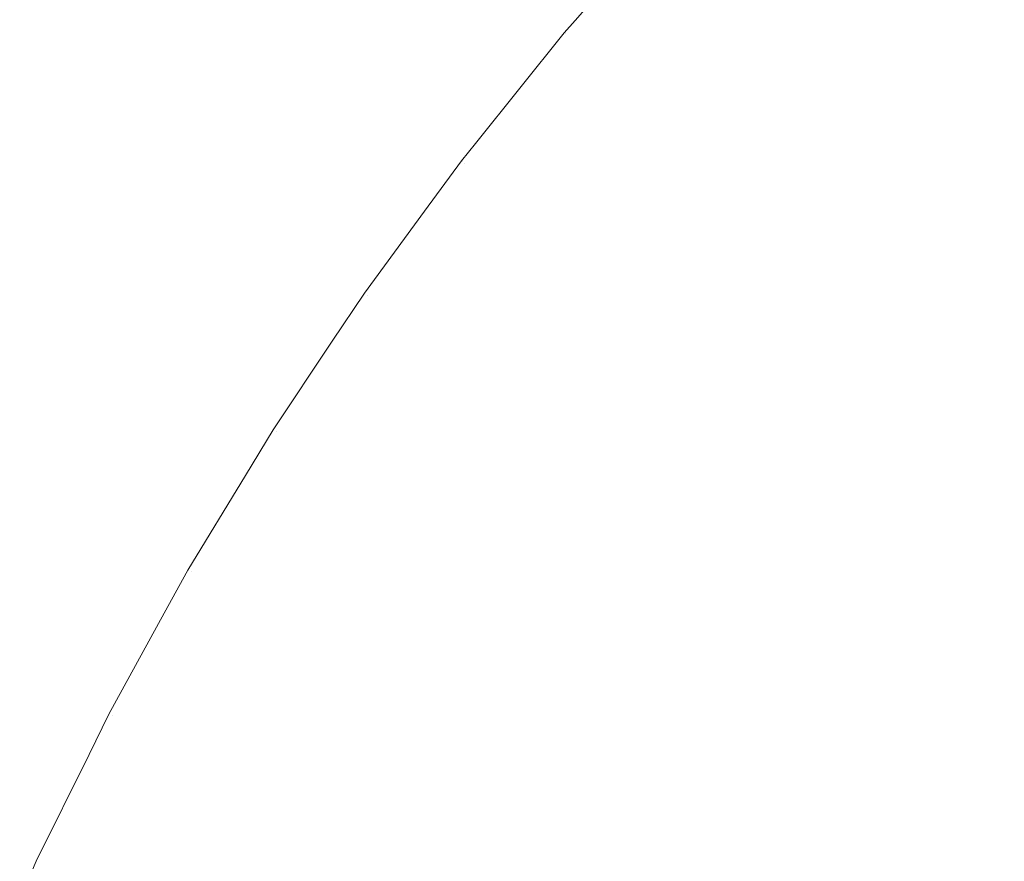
# Model space of a CAD drawing. Header units: centimetres. Extents: x -26 to 27.3, y -25.3 to -23.5.
# Tile 32 of 200: x -25.9817 to -25.9556, y -23.5176 to -23.4953. Entities that reach past the tile are written whole.
import ezdxf

# ---------------------------------------------------------------- set-up
doc = ezdxf.new("R2010")
doc.units = ezdxf.units.CM
doc.header["$LTSCALE"] = 2.54
doc.layers.add('Lucido design-1', color=7, linetype='Continuous')

# ---------------------------------------------------------------- blocks, each defined once
blk = doc.blocks.new('Gruppo-4-1')
at = {"color": 7, "linetype": 'Continuous', "lineweight": 9}
for points, invisible_edges in [([(-25.960583, -23.495804, -349.35101), (-25.957721, -23.492814, -349.35101), (-25.958597, -23.491938, -349.354995), (-25.961496, -23.494967, -349.354995)], 15), ([(-25.961263, -23.49518, -350.011411), (-25.958373, -23.492162, -350.011411), (-25.957479, -23.493056, -350.015332), (-25.96033, -23.496035, -350.015332)], 15), ([(-25.954394, -23.496141, -349.339392), (-25.951553, -23.493421, -349.339392), (-25.952722, -23.492145, -349.343202), (-25.955618, -23.494917, -349.343202)], 15), ([(-25.967215, -23.49564, -349.379592), (-25.96434, -23.492361, -349.379592), (-25.964375, -23.492329, -349.382667), (-25.966962, -23.495279, -349.382667)], 11), ([(-25.967051, -23.495777, -349.375446), (-25.964182, -23.492505, -349.375446), (-25.96434, -23.492361, -349.379592), (-25.967215, -23.49564, -349.379592)], 15), ([(-25.966962, -23.495279, -349.982667), (-25.964375, -23.492329, -349.982667), (-25.964305, -23.492393, -349.987027), (-25.967179, -23.49567, -349.987027)], 14), ([(-25.967179, -23.49567, -349.987027), (-25.964305, -23.492393, -349.987027), (-25.964108, -23.492573, -349.991159), (-25.966975, -23.495841, -349.991159)], 15), ([(-25.964375, -23.492329, -349.982667), (-25.966962, -23.495279, -349.982667), (-25.966962, -23.495279, -349.382667), (-25.964375, -23.492329, -349.382667)], 10), ([(-25.966756, -23.496025, -349.37131), (-25.963898, -23.492766, -349.37131), (-25.964182, -23.492505, -349.375446), (-25.967051, -23.495777, -349.375446)], 15), ([(-25.966975, -23.495841, -349.991159), (-25.964108, -23.492573, -349.991159), (-25.963787, -23.492868, -349.995273), (-25.96664, -23.496122, -349.995273)], 15), ([(-25.966328, -23.496384, -349.367189), (-25.963486, -23.493143, -349.367189), (-25.963898, -23.492766, -349.37131), (-25.966756, -23.496025, -349.37131)], 15), ([(-25.96664, -23.496122, -349.995273), (-25.963787, -23.492868, -349.995273), (-25.96334, -23.493277, -349.999363), (-25.966176, -23.496511, -349.999363)], 15), ([(-25.959547, -23.496752, -349.347077), (-25.956728, -23.493807, -349.347077), (-25.957721, -23.492814, -349.35101), (-25.960583, -23.495804, -349.35101)], 15), ([(-25.965769, -23.496853, -349.363092), (-25.962948, -23.493636, -349.363092), (-25.963486, -23.493143, -349.367189), (-25.966328, -23.496384, -349.367189)], 15), ([(-25.96033, -23.496035, -350.015332), (-25.957479, -23.493056, -350.015332), (-25.956472, -23.494063, -350.019194), (-25.95928, -23.496997, -350.019194)], 15), ([(-25.966176, -23.496511, -349.999363), (-25.96334, -23.493277, -349.999363), (-25.96277, -23.4938, -350.00342), (-25.965584, -23.497009, -350.00342)], 15), ([(-25.96508, -23.497431, -349.359025), (-25.962285, -23.494244, -349.359025), (-25.962948, -23.493636, -349.363092), (-25.965769, -23.496853, -349.363092)], 15), ([(-25.965584, -23.497009, -350.00342), (-25.96277, -23.4938, -350.00342), (-25.962077, -23.494435, -350.007438), (-25.964864, -23.497613, -350.007438)], 15), ([(-25.95839, -23.497813, -349.343202), (-25.955618, -23.494917, -349.343202), (-25.956728, -23.493807, -349.347077), (-25.959547, -23.496752, -349.347077)], 15), ([(-25.96426, -23.498119, -349.354995), (-25.961496, -23.494967, -349.354995), (-25.962285, -23.494244, -349.359025), (-25.96508, -23.497431, -349.359025)], 15), ([(-25.95928, -23.496997, -350.019194), (-25.956472, -23.494063, -350.019194), (-25.955354, -23.495181, -350.02299), (-25.958115, -23.498065, -350.02299)], 15), ([(-25.964864, -23.497613, -350.007438), (-25.962077, -23.494435, -350.007438), (-25.961263, -23.49518, -350.011411), (-25.964019, -23.498322, -350.011411)], 15), ([(-25.963312, -23.498915, -349.35101), (-25.960583, -23.495804, -349.35101), (-25.961496, -23.494967, -349.354995), (-25.96426, -23.498119, -349.354995)], 15), ([(-25.957114, -23.498982, -349.339392), (-25.954394, -23.496141, -349.339392), (-25.955618, -23.494917, -349.343202), (-25.95839, -23.497813, -349.343202)], 15), ([(-25.966962, -23.495279, -349.382667), (-25.967251, -23.495609, -349.382667), (-25.967215, -23.49564, -349.379592)], 10), ([(-25.967251, -23.495609, -349.382667), (-25.966962, -23.495279, -349.382667), (-25.966962, -23.495279, -349.982667), (-25.967251, -23.495609, -349.982667)], 10), ([(-25.967179, -23.49567, -349.987027), (-25.967251, -23.495609, -349.982667), (-25.966962, -23.495279, -349.982667)], 9), ([(-25.964019, -23.498322, -350.011411), (-25.961263, -23.49518, -350.011411), (-25.96033, -23.496035, -350.015332), (-25.963049, -23.499135, -350.015332)], 15), ([(-25.958115, -23.498065, -350.02299), (-25.955354, -23.495181, -350.02299), (-25.954128, -23.496407, -350.026716), (-25.956837, -23.499236, -350.026716)], 15), ([(-25.969945, -23.499041, -349.379592), (-25.967215, -23.49564, -349.379592), (-25.967251, -23.495609, -349.382667), (-25.969612, -23.49855, -349.382667)], 11), ([(-25.969612, -23.49855, -349.982667), (-25.967251, -23.495609, -349.982667), (-25.967179, -23.49567, -349.987027), (-25.969907, -23.49907, -349.987027)], 14), ([(-25.967251, -23.495609, -349.982667), (-25.969612, -23.49855, -349.982667), (-25.969612, -23.49855, -349.382667), (-25.967251, -23.495609, -349.382667)], 10), ([(-25.969775, -23.499171, -349.375446), (-25.967051, -23.495777, -349.375446), (-25.967215, -23.49564, -349.379592), (-25.969945, -23.499041, -349.379592)], 15), ([(-25.969907, -23.49907, -349.987027), (-25.967179, -23.49567, -349.987027), (-25.966975, -23.495841, -349.991159), (-25.969696, -23.499232, -349.991159)], 15), ([(-25.969469, -23.499406, -349.37131), (-25.966756, -23.496025, -349.37131), (-25.967051, -23.495777, -349.375446), (-25.969775, -23.499171, -349.375446)], 15), ([(-25.969696, -23.499232, -349.991159), (-25.966975, -23.495841, -349.991159), (-25.96664, -23.496122, -349.995273), (-25.969349, -23.499498, -349.995273)], 15), ([(-25.962236, -23.499818, -349.347077), (-25.959547, -23.496752, -349.347077), (-25.960583, -23.495804, -349.35101), (-25.963312, -23.498915, -349.35101)], 15), ([(-25.969026, -23.499745, -349.367189), (-25.966328, -23.496384, -349.367189), (-25.966756, -23.496025, -349.37131), (-25.969469, -23.499406, -349.37131)], 15), ([(-25.969349, -23.499498, -349.995273), (-25.96664, -23.496122, -349.995273), (-25.966176, -23.496511, -349.999363), (-25.968869, -23.499866, -349.999363)], 15), ([(-25.963049, -23.499135, -350.015332), (-25.96033, -23.496035, -350.015332), (-25.95928, -23.496997, -350.019194), (-25.961958, -23.500051, -350.019194)], 15), ([(-25.955719, -23.50026, -349.335655), (-25.953057, -23.497478, -349.335655), (-25.954394, -23.496141, -349.339392), (-25.957114, -23.498982, -349.339392)], 15), ([(-25.968447, -23.50019, -349.363092), (-25.965769, -23.496853, -349.363092), (-25.966328, -23.496384, -349.367189), (-25.969026, -23.499745, -349.367189)], 15), ([(-25.968869, -23.499866, -349.999363), (-25.966176, -23.496511, -349.999363), (-25.965584, -23.497009, -350.00342), (-25.968255, -23.500337, -350.00342)], 15), ([(-25.956837, -23.499236, -350.026716), (-25.954128, -23.496407, -350.026716), (-25.952796, -23.497739, -350.030363), (-25.955448, -23.500509, -350.030363)], 15), ([(-25.967733, -23.500738, -349.359025), (-25.96508, -23.497431, -349.359025), (-25.965769, -23.496853, -349.363092), (-25.968447, -23.50019, -349.363092)], 15), ([(-25.961034, -23.500827, -349.343202), (-25.95839, -23.497813, -349.343202), (-25.959547, -23.496752, -349.347077), (-25.962236, -23.499818, -349.347077)], 15), ([(-25.968255, -23.500337, -350.00342), (-25.965584, -23.497009, -350.00342), (-25.964864, -23.497613, -350.007438), (-25.96751, -23.500909, -350.007438)], 15), ([(-25.961958, -23.500051, -350.019194), (-25.95928, -23.496997, -350.019194), (-25.958115, -23.498065, -350.02299), (-25.960747, -23.501067, -350.02299)], 15), ([(-25.966884, -23.501389, -349.354995), (-25.96426, -23.498119, -349.354995), (-25.96508, -23.497431, -349.359025), (-25.967733, -23.500738, -349.359025)], 15), ([(-25.96751, -23.500909, -350.007438), (-25.964864, -23.497613, -350.007438), (-25.964019, -23.498322, -350.011411), (-25.966634, -23.501581, -350.011411)], 15), ([(-25.95421, -23.501644, -349.331997), (-25.951608, -23.498927, -349.331997), (-25.953057, -23.497478, -349.335655), (-25.955719, -23.50026, -349.335655)], 15), ([(-25.959707, -23.50194, -349.339392), (-25.957114, -23.498982, -349.339392), (-25.95839, -23.497813, -349.343202), (-25.961034, -23.500827, -349.343202)], 15), ([(-25.965902, -23.502143, -349.35101), (-25.963312, -23.498915, -349.35101), (-25.96426, -23.498119, -349.354995), (-25.966884, -23.501389, -349.354995)], 15), ([(-25.960747, -23.501067, -350.02299), (-25.958115, -23.498065, -350.02299), (-25.956837, -23.499236, -350.026716), (-25.959419, -23.502181, -350.026716)], 15), ([(-25.966634, -23.501581, -350.011411), (-25.964019, -23.498322, -350.011411), (-25.963049, -23.499135, -350.015332), (-25.96563, -23.502351, -350.015332)], 15), ([(-25.969612, -23.49855, -349.382667), (-25.969982, -23.499012, -349.382667), (-25.969945, -23.499041, -349.379592)], 10), ([(-25.969982, -23.499012, -349.382667), (-25.969612, -23.49855, -349.382667), (-25.969612, -23.49855, -349.982667), (-25.969982, -23.499012, -349.982667)], 10), ([(-25.969907, -23.49907, -349.987027), (-25.969982, -23.499012, -349.982667), (-25.969612, -23.49855, -349.982667)], 9), ([(-25.969945, -23.499041, -349.379592), (-25.969982, -23.499012, -349.382667), (-25.970964, -23.500351, -349.382667)], 9), ([(-25.969982, -23.499012, -349.982667), (-25.970964, -23.500351, -349.982667), (-25.970964, -23.500351, -349.382667), (-25.969982, -23.499012, -349.382667)], 10), ([(-25.970964, -23.500351, -349.982667), (-25.969982, -23.499012, -349.982667), (-25.969907, -23.49907, -349.987027)], 10), ([(-25.964788, -23.502998, -349.347077), (-25.962236, -23.499818, -349.347077), (-25.963312, -23.498915, -349.35101), (-25.965902, -23.502143, -349.35101)], 15), ([(-25.958258, -23.503155, -349.335655), (-25.955719, -23.50026, -349.335655), (-25.957114, -23.498982, -349.339392), (-25.959707, -23.50194, -349.339392)], 15), ([(-25.970964, -23.500351, -349.382667), (-25.972562, -23.50253, -349.382667), (-25.972523, -23.502557, -349.379592), (-25.969945, -23.499041, -349.379592)], 14), ([(-25.969907, -23.49907, -349.987027), (-25.972484, -23.502585, -349.987027), (-25.972562, -23.50253, -349.982667), (-25.970964, -23.500351, -349.982667)], 11), ([(-25.972348, -23.50268, -349.375446), (-25.969775, -23.499171, -349.375446), (-25.969945, -23.499041, -349.379592), (-25.972523, -23.502557, -349.379592)], 15), ([(-25.972484, -23.502585, -349.987027), (-25.969907, -23.49907, -349.987027), (-25.969696, -23.499232, -349.991159), (-25.972266, -23.502738, -349.991159)], 15), ([(-25.972032, -23.502901, -349.37131), (-25.969469, -23.499406, -349.37131), (-25.969775, -23.499171, -349.375446), (-25.972348, -23.50268, -349.375446)], 15), ([(-25.972266, -23.502738, -349.991159), (-25.969696, -23.499232, -349.991159), (-25.969349, -23.499498, -349.995273), (-25.971909, -23.502988, -349.995273)], 15), ([(-25.96563, -23.502351, -350.015332), (-25.963049, -23.499135, -350.015332), (-25.961958, -23.500051, -350.019194), (-25.9645, -23.503218, -350.019194)], 15), ([(-25.959419, -23.502181, -350.026716), (-25.956837, -23.499236, -350.026716), (-25.955448, -23.500509, -350.030363), (-25.957976, -23.503392, -350.030363)], 15), ([(-25.971575, -23.503222, -349.367189), (-25.969026, -23.499745, -349.367189), (-25.969469, -23.499406, -349.37131), (-25.972032, -23.502901, -349.37131)], 15), ([(-25.971909, -23.502988, -349.995273), (-25.969349, -23.499498, -349.995273), (-25.968869, -23.499866, -349.999363), (-25.971412, -23.503335, -349.999363)], 15), ([(-25.970977, -23.50364, -349.363092), (-25.968447, -23.50019, -349.363092), (-25.969026, -23.499745, -349.367189), (-25.971575, -23.503222, -349.367189)], 15), ([(-25.971412, -23.503335, -349.999363), (-25.968869, -23.499866, -349.999363), (-25.968255, -23.500337, -350.00342), (-25.970779, -23.503779, -350.00342)], 15), ([(-25.963543, -23.503953, -349.343202), (-25.961034, -23.500827, -349.343202), (-25.962236, -23.499818, -349.347077), (-25.964788, -23.502998, -349.347077)], 15), ([(-25.9645, -23.503218, -350.019194), (-25.961958, -23.500051, -350.019194), (-25.960747, -23.501067, -350.02299), (-25.963246, -23.504181, -350.02299)], 15), ([(-25.97024, -23.504156, -349.359025), (-25.967733, -23.500738, -349.359025), (-25.968447, -23.50019, -349.363092), (-25.970977, -23.50364, -349.363092)], 15), ([(-25.95669, -23.504472, -349.331997), (-25.95421, -23.501644, -349.331997), (-25.955719, -23.50026, -349.335655), (-25.958258, -23.503155, -349.335655)], 15), ([(-25.972562, -23.50253, -349.382667), (-25.970964, -23.500351, -349.382667), (-25.970964, -23.500351, -349.982667), (-25.972562, -23.50253, -349.982667)], 10), ([(-25.970779, -23.503779, -350.00342), (-25.968255, -23.500337, -350.00342), (-25.96751, -23.500909, -350.007438), (-25.970009, -23.504318, -350.007438)], 15), ([(-25.957976, -23.503392, -350.030363), (-25.955448, -23.500509, -350.030363), (-25.953951, -23.50188, -350.033928), (-25.956421, -23.504697, -350.033928)], 15), ([(-25.969364, -23.50477, -349.354995), (-25.966884, -23.501389, -349.354995), (-25.967733, -23.500738, -349.359025), (-25.97024, -23.504156, -349.359025)], 15), ([(-25.962169, -23.505007, -349.339392), (-25.959707, -23.50194, -349.339392), (-25.961034, -23.500827, -349.343202), (-25.963543, -23.503953, -349.343202)], 15), ([(-25.970009, -23.504318, -350.007438), (-25.96751, -23.500909, -350.007438), (-25.966634, -23.501581, -350.011411), (-25.969105, -23.504951, -350.011411)], 15), ([(-25.963246, -23.504181, -350.02299), (-25.960747, -23.501067, -350.02299), (-25.959419, -23.502181, -350.026716), (-25.961871, -23.505236, -350.026716)], 15), ([(-25.968349, -23.50548, -349.35101), (-25.965902, -23.502143, -349.35101), (-25.966884, -23.501389, -349.354995), (-25.969364, -23.50477, -349.354995)], 15), ([(-25.969105, -23.504951, -350.011411), (-25.966634, -23.501581, -350.011411), (-25.96563, -23.502351, -350.015332), (-25.968069, -23.505677, -350.015332)], 15), ([(-25.955003, -23.505887, -349.328425), (-25.952586, -23.503131, -349.328425), (-25.95421, -23.501644, -349.331997), (-25.95669, -23.504472, -349.331997)], 15), ([(-25.956421, -23.504697, -350.033928), (-25.953951, -23.50188, -350.033928), (-25.95235, -23.503348, -350.037403), (-25.954757, -23.506093, -350.037403)], 15), ([(-25.967199, -23.506286, -349.347077), (-25.964788, -23.502998, -349.347077), (-25.965902, -23.502143, -349.35101), (-25.968349, -23.50548, -349.35101)], 15), ([(-25.960669, -23.506158, -349.335655), (-25.958258, -23.503155, -349.335655), (-25.959707, -23.50194, -349.339392), (-25.962169, -23.505007, -349.339392)], 15), ([(-25.968069, -23.505677, -350.015332), (-25.96563, -23.502351, -350.015332), (-25.9645, -23.503218, -350.019194), (-25.966902, -23.506494, -350.019194)], 15), ([(-25.961871, -23.505236, -350.026716), (-25.959419, -23.502181, -350.026716), (-25.957976, -23.503392, -350.030363), (-25.960376, -23.506383, -350.030363)], 15), ([(-25.973416, -23.503808, -349.382667), (-25.974986, -23.506158, -349.382667), (-25.974946, -23.506183, -349.379592), (-25.972523, -23.502557, -349.379592)], 14), ([(-25.972484, -23.502585, -349.987027), (-25.974906, -23.506209, -349.987027), (-25.974986, -23.506158, -349.982667), (-25.973416, -23.503808, -349.982667)], 11), ([(-25.974766, -23.506298, -349.375446), (-25.972348, -23.50268, -349.375446), (-25.972523, -23.502557, -349.379592), (-25.974946, -23.506183, -349.379592)], 15), ([(-25.974906, -23.506209, -349.987027), (-25.972484, -23.502585, -349.987027), (-25.972266, -23.502738, -349.991159), (-25.974681, -23.506352, -349.991159)], 15), ([(-25.97444, -23.506506, -349.37131), (-25.972032, -23.502901, -349.37131), (-25.972348, -23.50268, -349.375446), (-25.974766, -23.506298, -349.375446)], 15), ([(-25.972523, -23.502557, -349.379592), (-25.972562, -23.50253, -349.382667), (-25.973416, -23.503808, -349.382667)], 9), ([(-25.972562, -23.50253, -349.982667), (-25.973416, -23.503808, -349.982667), (-25.973416, -23.503808, -349.382667), (-25.972562, -23.50253, -349.382667)], 10), ([(-25.973416, -23.503808, -349.982667), (-25.972562, -23.50253, -349.982667), (-25.972484, -23.502585, -349.987027)], 10), ([(-25.974681, -23.506352, -349.991159), (-25.972266, -23.502738, -349.991159), (-25.971909, -23.502988, -349.995273), (-25.974313, -23.506587, -349.995273)], 15), ([(-25.97397, -23.506806, -349.367189), (-25.971575, -23.503222, -349.367189), (-25.972032, -23.502901, -349.37131), (-25.97444, -23.506506, -349.37131)], 15), ([(-25.974313, -23.506587, -349.995273), (-25.971909, -23.502988, -349.995273), (-25.971412, -23.503335, -349.999363), (-25.973802, -23.506912, -349.999363)], 15), ([(-25.965913, -23.507186, -349.343202), (-25.963543, -23.503953, -349.343202), (-25.964788, -23.502998, -349.347077), (-25.967199, -23.506286, -349.347077)], 15), ([(-25.959044, -23.507405, -349.331997), (-25.95669, -23.504472, -349.331997), (-25.958258, -23.503155, -349.335655), (-25.960669, -23.506158, -349.335655)], 15), ([(-25.973355, -23.507197, -349.363092), (-25.970977, -23.50364, -349.363092), (-25.971575, -23.503222, -349.367189), (-25.97397, -23.506806, -349.367189)], 15), ([(-25.973802, -23.506912, -349.999363), (-25.971412, -23.503335, -349.999363), (-25.970779, -23.503779, -350.00342), (-25.97315, -23.507328, -350.00342)], 15), ([(-25.966902, -23.506494, -350.019194), (-25.9645, -23.503218, -350.019194), (-25.963246, -23.504181, -350.02299), (-25.965607, -23.5074, -350.02299)], 15), ([(-25.960376, -23.506383, -350.030363), (-25.957976, -23.503392, -350.030363), (-25.956421, -23.504697, -350.033928), (-25.958766, -23.507618, -350.033928)], 15), ([(-25.972595, -23.507681, -349.359025), (-25.97024, -23.504156, -349.359025), (-25.970977, -23.50364, -349.363092), (-25.973355, -23.507197, -349.363092)], 15), ([(-25.974986, -23.506158, -349.382667), (-25.973416, -23.503808, -349.382667), (-25.973416, -23.503808, -349.982667), (-25.974986, -23.506158, -349.982667)], 10), ([(-25.97315, -23.507328, -350.00342), (-25.970779, -23.503779, -350.00342), (-25.970009, -23.504318, -350.007438), (-25.972357, -23.507833, -350.007438)], 15), ([(-25.964495, -23.508179, -349.339392), (-25.962169, -23.505007, -349.339392), (-25.963543, -23.503953, -349.343202), (-25.965913, -23.507186, -349.343202)], 15), ([(-25.971693, -23.508256, -349.354995), (-25.969364, -23.50477, -349.354995), (-25.97024, -23.504156, -349.359025), (-25.972595, -23.507681, -349.359025)], 15), ([(-25.965607, -23.5074, -350.02299), (-25.963246, -23.504181, -350.02299), (-25.961871, -23.505236, -350.026716), (-25.964187, -23.508395, -350.026716)], 15), ([(-25.972357, -23.507833, -350.007438), (-25.970009, -23.504318, -350.007438), (-25.969105, -23.504951, -350.011411), (-25.971427, -23.508426, -350.011411)], 15), ([(-25.957297, -23.508745, -349.328425), (-25.955003, -23.505887, -349.328425), (-25.95669, -23.504472, -349.331997), (-25.959044, -23.507405, -349.331997)], 15), ([(-25.970649, -23.508921, -349.35101), (-25.968349, -23.50548, -349.35101), (-25.969364, -23.50477, -349.354995), (-25.971693, -23.508256, -349.354995)], 15), ([(-25.958766, -23.507618, -350.033928), (-25.956421, -23.504697, -350.033928), (-25.954757, -23.506093, -350.037403), (-25.957043, -23.508941, -350.037403)], 15), ([(-25.971427, -23.508426, -350.011411), (-25.969105, -23.504951, -350.011411), (-25.968069, -23.505677, -350.015332), (-25.97036, -23.509105, -350.015332)], 15), ([(-25.962946, -23.509264, -349.335655), (-25.960669, -23.506158, -349.335655), (-25.962169, -23.505007, -349.339392), (-25.964495, -23.508179, -349.339392)], 15), ([(-25.964187, -23.508395, -350.026716), (-25.961871, -23.505236, -350.026716), (-25.960376, -23.506383, -350.030363), (-25.962644, -23.509475, -350.030363)], 15), ([(-25.969464, -23.509676, -349.347077), (-25.967199, -23.506286, -349.347077), (-25.968349, -23.50548, -349.35101), (-25.970649, -23.508921, -349.35101)], 15), ([(-25.97036, -23.509105, -350.015332), (-25.968069, -23.505677, -350.015332), (-25.966902, -23.506494, -350.019194), (-25.969158, -23.509871, -350.019194)], 15), ([(-25.955431, -23.510177, -349.324944), (-25.953201, -23.507399, -349.324944), (-25.955003, -23.505887, -349.328425), (-25.957297, -23.508745, -349.328425)], 15), ([(-25.975722, -23.50737, -349.382667), (-25.97725, -23.509888, -349.382667), (-25.977209, -23.509912, -349.379592), (-25.974946, -23.506183, -349.379592)], 14), ([(-25.974906, -23.506209, -349.987027), (-25.977167, -23.509936, -349.987027), (-25.97725, -23.509888, -349.982667), (-25.975722, -23.50737, -349.982667)], 11), ([(-25.977023, -23.510019, -349.375446), (-25.974766, -23.506298, -349.375446), (-25.974946, -23.506183, -349.379592), (-25.977209, -23.509912, -349.379592)], 15), ([(-25.977167, -23.509936, -349.987027), (-25.974906, -23.506209, -349.987027), (-25.974681, -23.506352, -349.991159), (-25.976937, -23.510069, -349.991159)], 15), ([(-25.976689, -23.510211, -349.37131), (-25.97444, -23.506506, -349.37131), (-25.974766, -23.506298, -349.375446), (-25.977023, -23.510019, -349.375446)], 15), ([(-25.974946, -23.506183, -349.379592), (-25.974986, -23.506158, -349.382667), (-25.975722, -23.50737, -349.382667)], 9), ([(-25.974986, -23.506158, -349.982667), (-25.975722, -23.50737, -349.982667), (-25.975722, -23.50737, -349.382667), (-25.974986, -23.506158, -349.382667)], 10), ([(-25.975722, -23.50737, -349.982667), (-25.974986, -23.506158, -349.982667), (-25.974906, -23.506209, -349.987027)], 10), ([(-25.96814, -23.510519, -349.343202), (-25.965913, -23.507186, -349.343202), (-25.967199, -23.506286, -349.347077), (-25.969464, -23.509676, -349.347077)], 15), ([(-25.961268, -23.510439, -349.331997), (-25.959044, -23.507405, -349.331997), (-25.960669, -23.506158, -349.335655), (-25.962946, -23.509264, -349.335655)], 15), ([(-25.957043, -23.508941, -350.037403), (-25.954757, -23.506093, -350.037403), (-25.952987, -23.507579, -350.040783), (-25.955209, -23.510348, -350.040783)], 15), ([(-25.976937, -23.510069, -349.991159), (-25.974681, -23.506352, -349.991159), (-25.974313, -23.506587, -349.995273), (-25.976559, -23.510287, -349.995273)], 15), ([(-25.976206, -23.510491, -349.367189), (-25.97397, -23.506806, -349.367189), (-25.97444, -23.506506, -349.37131), (-25.976689, -23.510211, -349.37131)], 15), ([(-25.976559, -23.510287, -349.995273), (-25.974313, -23.506587, -349.995273), (-25.973802, -23.506912, -349.999363), (-25.976034, -23.51059, -349.999363)], 15), ([(-25.969158, -23.509871, -350.019194), (-25.966902, -23.506494, -350.019194), (-25.965607, -23.5074, -350.02299), (-25.967825, -23.51072, -350.02299)], 15), ([(-25.962644, -23.509475, -350.030363), (-25.960376, -23.506383, -350.030363), (-25.958766, -23.507618, -350.033928), (-25.960981, -23.510639, -350.033928)], 15), ([(-25.975574, -23.510855, -349.363092), (-25.973355, -23.507197, -349.363092), (-25.97397, -23.506806, -349.367189), (-25.976206, -23.510491, -349.367189)], 15), ([(-25.976034, -23.51059, -349.999363), (-25.973802, -23.506912, -349.999363), (-25.97315, -23.507328, -350.00342), (-25.975364, -23.510977, -350.00342)], 15), ([(-25.97725, -23.509888, -349.382667), (-25.975722, -23.50737, -349.382667), (-25.975722, -23.50737, -349.982667), (-25.97725, -23.509888, -349.982667)], 10), ([(-25.974794, -23.511305, -349.359025), (-25.972595, -23.507681, -349.359025), (-25.973355, -23.507197, -349.363092), (-25.975574, -23.510855, -349.363092)], 15), ([(-25.975364, -23.510977, -350.00342), (-25.97315, -23.507328, -350.00342), (-25.972357, -23.507833, -350.007438), (-25.97455, -23.511446, -350.007438)], 15), ([(-25.96668, -23.51145, -349.339392), (-25.964495, -23.508179, -349.339392), (-25.965913, -23.507186, -349.343202), (-25.96814, -23.510519, -349.343202)], 15), ([(-25.967825, -23.51072, -350.02299), (-25.965607, -23.5074, -350.02299), (-25.964187, -23.508395, -350.026716), (-25.966363, -23.511652, -350.026716)], 15), ([(-25.959465, -23.511701, -349.328425), (-25.957297, -23.508745, -349.328425), (-25.959044, -23.507405, -349.331997), (-25.961268, -23.510439, -349.331997)], 15), ([(-25.960981, -23.510639, -350.033928), (-25.958766, -23.507618, -350.033928), (-25.957043, -23.508941, -350.037403), (-25.959202, -23.511886, -350.037403)], 15), ([(-25.973868, -23.51184, -349.354995), (-25.971693, -23.508256, -349.354995), (-25.972595, -23.507681, -349.359025), (-25.974794, -23.511305, -349.359025)], 15), ([(-25.97455, -23.511446, -350.007438), (-25.972357, -23.507833, -350.007438), (-25.971427, -23.508426, -350.011411), (-25.973595, -23.511998, -350.011411)], 15), ([(-25.972796, -23.512459, -349.35101), (-25.970649, -23.508921, -349.35101), (-25.971693, -23.508256, -349.354995), (-25.973868, -23.51184, -349.354995)], 15), ([(-25.973595, -23.511998, -350.011411), (-25.971427, -23.508426, -350.011411), (-25.97036, -23.509105, -350.015332), (-25.972499, -23.512631, -350.015332)], 15), ([(-25.965085, -23.512466, -349.335655), (-25.962946, -23.509264, -349.335655), (-25.964495, -23.508179, -349.339392), (-25.96668, -23.51145, -349.339392)], 15), ([(-25.966363, -23.511652, -350.026716), (-25.964187, -23.508395, -350.026716), (-25.962644, -23.509475, -350.030363), (-25.964774, -23.512664, -350.030363)], 15), ([(-25.971579, -23.513162, -349.347077), (-25.969464, -23.509676, -349.347077), (-25.970649, -23.508921, -349.35101), (-25.972796, -23.512459, -349.35101)], 15), ([(-25.957538, -23.51305, -349.324944), (-25.955431, -23.510177, -349.324944), (-25.957297, -23.508745, -349.328425), (-25.959465, -23.511701, -349.328425)], 15), ([(-25.959202, -23.511886, -350.037403), (-25.957043, -23.508941, -350.037403), (-25.955209, -23.510348, -350.040783), (-25.957309, -23.513211, -350.040783)], 15), ([(-25.972499, -23.512631, -350.015332), (-25.97036, -23.509105, -350.015332), (-25.969158, -23.509871, -350.019194), (-25.971265, -23.513343, -350.019194)], 15), ([(-25.963358, -23.513566, -349.331997), (-25.961268, -23.510439, -349.331997), (-25.962946, -23.509264, -349.335655), (-25.965085, -23.512466, -349.335655)], 15), ([(-25.964774, -23.512664, -350.030363), (-25.962644, -23.509475, -350.030363), (-25.960981, -23.510639, -350.033928), (-25.963062, -23.513754, -350.033928)], 15), ([(-25.97022, -23.513946, -349.343202), (-25.96814, -23.510519, -349.343202), (-25.969464, -23.509676, -349.347077), (-25.971579, -23.513162, -349.347077)], 15), ([(-25.977877, -23.511031, -349.382667), (-25.979348, -23.513713, -349.382667), (-25.979306, -23.513735, -349.379592), (-25.977209, -23.509912, -349.379592)], 14), ([(-25.977167, -23.509936, -349.987027), (-25.979264, -23.513757, -349.987027), (-25.979348, -23.513713, -349.982667), (-25.977877, -23.511031, -349.982667)], 11), ([(-25.979117, -23.513834, -349.375446), (-25.977023, -23.510019, -349.375446), (-25.977209, -23.509912, -349.379592), (-25.979306, -23.513735, -349.379592)], 15), ([(-25.979264, -23.513757, -349.987027), (-25.977167, -23.509936, -349.987027), (-25.976937, -23.510069, -349.991159), (-25.979028, -23.51388, -349.991159)], 15), ([(-25.977209, -23.509912, -349.379592), (-25.97725, -23.509888, -349.382667), (-25.977877, -23.511031, -349.382667)], 9), ([(-25.97725, -23.509888, -349.982667), (-25.977877, -23.511031, -349.982667), (-25.977877, -23.511031, -349.382667), (-25.97725, -23.509888, -349.382667)], 10), ([(-25.977877, -23.511031, -349.982667), (-25.97725, -23.509888, -349.982667), (-25.977167, -23.509936, -349.987027)], 10), ([(-25.971265, -23.513343, -350.019194), (-25.969158, -23.509871, -350.019194), (-25.967825, -23.51072, -350.02299), (-25.969897, -23.514133, -350.02299)], 15), ([(-25.978774, -23.514012, -349.37131), (-25.976689, -23.510211, -349.37131), (-25.977023, -23.510019, -349.375446), (-25.979117, -23.513834, -349.375446)], 15), ([(-25.979028, -23.51388, -349.991159), (-25.976937, -23.510069, -349.991159), (-25.976559, -23.510287, -349.995273), (-25.97864, -23.514082, -349.995273)], 15), ([(-25.978279, -23.51427, -349.367189), (-25.976206, -23.510491, -349.367189), (-25.976689, -23.510211, -349.37131), (-25.978774, -23.514012, -349.37131)], 15), ([(-25.955491, -23.514484, -349.321563), (-25.953449, -23.511698, -349.321563), (-25.955431, -23.510177, -349.324944), (-25.957538, -23.51305, -349.324944)], 15), ([(-25.97864, -23.514082, -349.995273), (-25.976559, -23.510287, -349.995273), (-25.976034, -23.51059, -349.999363), (-25.978103, -23.514361, -349.999363)], 15), ([(-25.977632, -23.514606, -349.363092), (-25.975574, -23.510855, -349.363092), (-25.976206, -23.510491, -349.367189), (-25.978279, -23.51427, -349.367189)], 15), ([(-25.968721, -23.514812, -349.339392), (-25.96668, -23.51145, -349.339392), (-25.96814, -23.510519, -349.343202), (-25.97022, -23.513946, -349.343202)], 15), ([(-25.961501, -23.514749, -349.328425), (-25.959465, -23.511701, -349.328425), (-25.961268, -23.510439, -349.331997), (-25.963358, -23.513566, -349.331997)], 15), ([(-25.957309, -23.513211, -350.040783), (-25.955209, -23.510348, -350.040783), (-25.95327, -23.511836, -350.044062), (-25.955306, -23.514613, -350.044062)], 15), ([(-25.978103, -23.514361, -349.999363), (-25.976034, -23.51059, -349.999363), (-25.975364, -23.510977, -350.00342), (-25.977417, -23.514718, -350.00342)], 15), ([(-25.969897, -23.514133, -350.02299), (-25.967825, -23.51072, -350.02299), (-25.966363, -23.511652, -350.026716), (-25.968395, -23.515, -350.026716)], 15), ([(-25.963062, -23.513754, -350.033928), (-25.960981, -23.510639, -350.033928), (-25.959202, -23.511886, -350.037403), (-25.96123, -23.514922, -350.037403)], 15), ([(-25.979348, -23.513713, -349.382667), (-25.977877, -23.511031, -349.382667), (-25.977877, -23.511031, -349.982667), (-25.979348, -23.513713, -349.982667)], 10), ([(-25.976833, -23.515022, -349.359025), (-25.974794, -23.511305, -349.359025), (-25.975574, -23.510855, -349.363092), (-25.977632, -23.514606, -349.363092)], 15), ([(-25.977417, -23.514718, -350.00342), (-25.975364, -23.510977, -350.00342), (-25.97455, -23.511446, -350.007438), (-25.976583, -23.515152, -350.007438)], 15), ([(-25.975884, -23.515516, -349.354995), (-25.973868, -23.51184, -349.354995), (-25.974794, -23.511305, -349.359025), (-25.976833, -23.515022, -349.359025)], 15), ([(-25.976583, -23.515152, -350.007438), (-25.97455, -23.511446, -350.007438), (-25.973595, -23.511998, -350.011411), (-25.975605, -23.515662, -350.011411)], 15), ([(-25.967083, -23.515758, -349.335655), (-25.965085, -23.512466, -349.335655), (-25.96668, -23.51145, -349.339392), (-25.968721, -23.514812, -349.339392)], 15), ([(-25.968395, -23.515, -350.026716), (-25.966363, -23.511652, -350.026716), (-25.964774, -23.512664, -350.030363), (-25.966764, -23.515942, -350.030363)], 15), ([(-25.959517, -23.516013, -349.324944), (-25.957538, -23.51305, -349.324944), (-25.959465, -23.511701, -349.328425), (-25.961501, -23.514749, -349.328425)], 15), ([(-25.974786, -23.516088, -349.35101), (-25.972796, -23.512459, -349.35101), (-25.973868, -23.51184, -349.354995), (-25.975884, -23.515516, -349.354995)], 15), ([(-25.975605, -23.515662, -350.011411), (-25.973595, -23.511998, -350.011411), (-25.972499, -23.512631, -350.015332), (-25.974482, -23.516246, -350.015332)], 15), ([(-25.96123, -23.514922, -350.037403), (-25.959202, -23.511886, -350.037403), (-25.957309, -23.513211, -350.040783), (-25.959281, -23.516163, -350.040783)], 15), ([(-25.97354, -23.516736, -349.347077), (-25.971579, -23.513162, -349.347077), (-25.972796, -23.512459, -349.35101), (-25.974786, -23.516088, -349.35101)], 15), ([(-25.965309, -23.516782, -349.331997), (-25.963358, -23.513566, -349.331997), (-25.965085, -23.512466, -349.335655), (-25.967083, -23.515758, -349.335655)], 15), ([(-25.974482, -23.516246, -350.015332), (-25.972499, -23.512631, -350.015332), (-25.971265, -23.513343, -350.019194), (-25.973219, -23.516904, -350.019194)], 15), ([(-25.966764, -23.515942, -350.030363), (-25.964774, -23.512664, -350.030363), (-25.963062, -23.513754, -350.033928), (-25.965006, -23.516957, -350.033928)], 15), ([(-25.95741, -23.517355, -349.321563), (-25.955491, -23.514484, -349.321563), (-25.957538, -23.51305, -349.324944), (-25.959517, -23.516013, -349.324944)], 15), ([(-25.972148, -23.517461, -349.343202), (-25.97022, -23.513946, -349.343202), (-25.971579, -23.513162, -349.347077), (-25.97354, -23.516736, -349.347077)], 15), ([(-25.973219, -23.516904, -350.019194), (-25.971265, -23.513343, -350.019194), (-25.969897, -23.514133, -350.02299), (-25.971817, -23.517634, -350.02299)], 15), ([(-25.959281, -23.516163, -350.040783), (-25.957309, -23.513211, -350.040783), (-25.955306, -23.514613, -350.044062), (-25.957219, -23.517477, -350.044062)], 15), ([(-25.963402, -23.517883, -349.328425), (-25.961501, -23.514749, -349.328425), (-25.963358, -23.513566, -349.331997), (-25.965309, -23.516782, -349.331997)], 15), ([(-25.979877, -23.514786, -349.382667), (-25.981278, -23.517626, -349.382667), (-25.981235, -23.517646, -349.379592), (-25.979306, -23.513735, -349.379592)], 14), ([(-25.979264, -23.513757, -349.987027), (-25.981192, -23.517666, -349.987027), (-25.981278, -23.517626, -349.982667), (-25.979877, -23.514786, -349.982667)], 11), ([(-25.981041, -23.517736, -349.375446), (-25.979117, -23.513834, -349.375446), (-25.979306, -23.513735, -349.379592), (-25.981235, -23.517646, -349.379592)], 15), ([(-25.981192, -23.517666, -349.987027), (-25.979264, -23.513757, -349.987027), (-25.979028, -23.51388, -349.991159), (-25.98095, -23.517779, -349.991159)], 15), ([(-25.980691, -23.5179, -349.37131), (-25.978774, -23.514012, -349.37131), (-25.979117, -23.513834, -349.375446), (-25.981041, -23.517736, -349.375446)], 15), ([(-25.98095, -23.517779, -349.991159), (-25.979028, -23.51388, -349.991159), (-25.97864, -23.514082, -349.995273), (-25.980555, -23.517963, -349.995273)], 15), ([(-25.979306, -23.513735, -349.379592), (-25.979348, -23.513713, -349.382667), (-25.979877, -23.514786, -349.382667)], 9), ([(-25.979348, -23.513713, -349.982667), (-25.979877, -23.514786, -349.982667), (-25.979877, -23.514786, -349.382667), (-25.979348, -23.513713, -349.382667)], 10), ([(-25.979877, -23.514786, -349.982667), (-25.979348, -23.513713, -349.982667), (-25.979264, -23.513757, -349.987027)], 10), ([(-25.965006, -23.516957, -350.033928), (-25.963062, -23.513754, -350.033928), (-25.96123, -23.514922, -350.037403), (-25.963124, -23.518043, -350.037403)], 15), ([(-25.980186, -23.518135, -349.367189), (-25.978279, -23.51427, -349.367189), (-25.978774, -23.514012, -349.37131), (-25.980691, -23.5179, -349.37131)], 15), ([(-25.980555, -23.517963, -349.995273), (-25.97864, -23.514082, -349.995273), (-25.978103, -23.514361, -349.999363), (-25.980006, -23.518219, -349.999363)], 15), ([(-25.970613, -23.518261, -349.339392), (-25.968721, -23.514812, -349.339392), (-25.97022, -23.513946, -349.343202), (-25.972148, -23.517461, -349.343202)], 15), ([(-25.971817, -23.517634, -350.02299), (-25.969897, -23.514133, -350.02299), (-25.968395, -23.515, -350.026716), (-25.970279, -23.518434, -350.026716)], 15), ([(-25.979524, -23.518444, -349.363092), (-25.977632, -23.514606, -349.363092), (-25.978279, -23.51427, -349.367189), (-25.980186, -23.518135, -349.367189)], 15), ([(-25.980006, -23.518219, -349.999363), (-25.978103, -23.514361, -349.999363), (-25.977417, -23.514718, -350.00342), (-25.979305, -23.518546, -350.00342)], 15), ([(-25.978708, -23.518824, -349.359025), (-25.976833, -23.515022, -349.359025), (-25.977632, -23.514606, -349.363092), (-25.979524, -23.518444, -349.363092)], 15), ([(-25.955182, -23.518775, -349.318286), (-25.953327, -23.515999, -349.318286), (-25.955491, -23.514484, -349.321563), (-25.95741, -23.517355, -349.321563)], 15), ([(-25.957219, -23.517477, -350.044062), (-25.955306, -23.514613, -350.044062), (-25.953197, -23.51609, -350.047236), (-25.955048, -23.51886, -350.047236)], 15), ([(-25.981278, -23.517626, -349.382667), (-25.979877, -23.514786, -349.382667), (-25.979877, -23.514786, -349.982667), (-25.981278, -23.517626, -349.982667)], 10), ([(-25.979305, -23.518546, -350.00342), (-25.977417, -23.514718, -350.00342), (-25.976583, -23.515152, -350.007438), (-25.978453, -23.518943, -350.007438)], 15), ([(-25.968935, -23.519134, -349.335655), (-25.967083, -23.515758, -349.335655), (-25.968721, -23.514812, -349.339392), (-25.970613, -23.518261, -349.339392)], 15), ([(-25.961366, -23.519059, -349.324944), (-25.959517, -23.516013, -349.324944), (-25.961501, -23.514749, -349.328425), (-25.963402, -23.517883, -349.328425)], 15), ([(-25.963124, -23.518043, -350.037403), (-25.96123, -23.514922, -350.037403), (-25.959281, -23.516163, -350.040783), (-25.961123, -23.519199, -350.040783)], 15), ([(-25.977739, -23.519276, -349.354995), (-25.975884, -23.515516, -349.354995), (-25.976833, -23.515022, -349.359025), (-25.978708, -23.518824, -349.359025)], 15), ([(-25.978453, -23.518943, -350.007438), (-25.976583, -23.515152, -350.007438), (-25.975605, -23.515662, -350.011411), (-25.977453, -23.51941, -350.011411)], 15), ([(-25.970279, -23.518434, -350.026716), (-25.968395, -23.515, -350.026716), (-25.966764, -23.515942, -350.030363), (-25.968608, -23.519304, -350.030363)], 15), ([(-25.976617, -23.5198, -349.35101), (-25.974786, -23.516088, -349.35101), (-25.975884, -23.515516, -349.354995), (-25.977739, -23.519276, -349.354995)], 15), ([(-25.977453, -23.51941, -350.011411), (-25.975605, -23.515662, -350.011411), (-25.974482, -23.516246, -350.015332), (-25.976306, -23.519944, -350.015332)], 15), ([(-25.967118, -23.520079, -349.331997), (-25.965309, -23.516782, -349.331997), (-25.967083, -23.515758, -349.335655), (-25.968935, -23.519134, -349.335655)], 15), ([(-25.968608, -23.519304, -350.030363), (-25.966764, -23.515942, -350.030363), (-25.965006, -23.516957, -350.033928), (-25.966808, -23.520241, -350.033928)], 15), ([(-25.959202, -23.520308, -349.321563), (-25.95741, -23.517355, -349.321563), (-25.959517, -23.516013, -349.324944), (-25.961366, -23.519059, -349.324944)], 15), ([(-25.975344, -23.520393, -349.347077), (-25.97354, -23.516736, -349.347077), (-25.974786, -23.516088, -349.35101), (-25.976617, -23.5198, -349.35101)], 15), ([(-25.976306, -23.519944, -350.015332), (-25.974482, -23.516246, -350.015332), (-25.973219, -23.516904, -350.019194), (-25.975015, -23.520546, -350.019194)], 15), ([(-25.961123, -23.519199, -350.040783), (-25.959281, -23.516163, -350.040783), (-25.957219, -23.517477, -350.044062), (-25.959006, -23.520421, -350.044062)], 15), ([(-25.973921, -23.521056, -349.343202), (-25.972148, -23.517461, -349.343202), (-25.97354, -23.516736, -349.347077), (-25.975344, -23.520393, -349.347077)], 15), ([(-25.965165, -23.521096, -349.328425), (-25.963402, -23.517883, -349.328425), (-25.965309, -23.516782, -349.331997), (-25.967118, -23.520079, -349.331997)], 15), ([(-25.975015, -23.520546, -350.019194), (-25.973219, -23.516904, -350.019194), (-25.971817, -23.517634, -350.02299), (-25.973583, -23.521214, -350.02299)], 15), ([(-25.966808, -23.520241, -350.033928), (-25.965006, -23.516957, -350.033928), (-25.963124, -23.518043, -350.037403), (-25.964881, -23.521244, -350.037403)], 15), ([(-25.972352, -23.521788, -349.339392), (-25.970613, -23.518261, -349.339392), (-25.972148, -23.517461, -349.343202), (-25.973921, -23.521056, -349.343202)], 15), ([(-25.956914, -23.521629, -349.318286), (-25.955182, -23.518775, -349.318286), (-25.95741, -23.517355, -349.321563), (-25.959202, -23.520308, -349.321563)], 15), ([(-25.959006, -23.520421, -350.044062), (-25.957219, -23.517477, -350.044062), (-25.955048, -23.51886, -350.047236), (-25.956776, -23.521708, -350.047236)], 15), ([(-25.981278, -23.517626, -349.982667), (-25.981718, -23.518627, -349.982667), (-25.981718, -23.518627, -349.382667), (-25.981278, -23.517626, -349.382667)], 10)]:
    blk.add_3dface(points, dxfattribs=dict(at, invisible_edges=invisible_edges))

msp = doc.modelspace()

# ---------------------------------------------------------------- block references
at = {"layer": 'Lucido design-1', "color": 7}
msp.add_blockref('Gruppo-4-1', (0, 0), dxfattribs=at)

doc.saveas('drawing.dxf')
